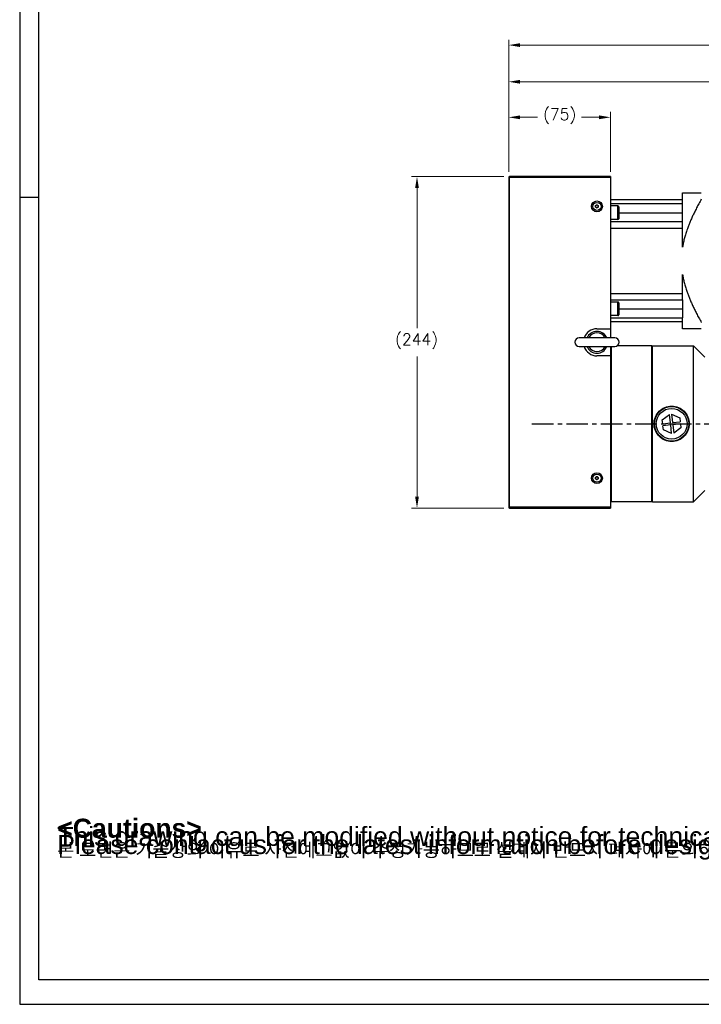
# Model space of a CAD drawing. Extents: x 25137 to 26822, y -9043 to -7855.
# Tile 1 of 21: x 25137 to 25639, y -9043 to -8318. Entities that reach past the tile are written whole.
import ezdxf

# ---------------------------------------------------------------- set-up
doc = ezdxf.new("R2010")
doc.units = 0
doc.header["$LTSCALE"] = 25.4
doc.linetypes.add('CENTER', pattern=[2, 1.25, -0.25, 0.25, -0.25])
doc.layers.get('0').update_dxf_attribs({"linetype": 'CONTINUOUS'})
doc.layers.get('Defpoints').update_dxf_attribs({"linetype": 'CONTINUOUS'})
doc.layers.add('ATA-CENTER', color=133, linetype='CENTER')
doc.layers.add('ATA-TEXT', color=7, linetype='CONTINUOUS')
doc.layers.add('ATA-DIM', color=252, linetype='CONTINUOUS', lineweight=25)
doc.styles.get("Standard").update_dxf_attribs({"font": 'simplex.shx'})
doc.styles.add('주 문자 (ISO)', font='arial.ttf')
doc.dimstyles.new('ata_A1', dxfattribs={"dimtxt": 4.2, "dimasz": 4.2, "dimexe": 2, "dimexo": 2, "dimgap": 2, "dimtad": 0, "dimtih": 1, "dimtoh": 1, "dimdec": 6, "dimdsep": 46, "dimtxsty": 'Standard', "dimcen": 0, "dimclrd": 252, "dimclre": 252, "dimclrt": 4, "dimadec": 6, "dimazin": 2, "dimtfac": 1, "dimtdec": 6, "dimtofl": 0, "dimtmove": 0, "dimatfit": 3, "dimfxl": 0, "dimtolj": 1, "dimtzin": 0, "dimlwd": 0, "dimlwe": 0, "dimarcsym": 0})

# ---------------------------------------------------------------- blocks, each defined once
blk = doc.blocks.new('*D14221')
at = {"layer": 'ATA-DIM', "color": 252, "lineweight": 0}
for p, q in [((25493.62, -8433.39), (25425.62, -8433.39)), ((25429.62, -8441.79), (25429.62, -8545)), ((25429.62, -8668.99), (25429.62, -8565.77)), ((25493.62, -8677.39), (25425.62, -8677.39))]:
    blk.add_line(p, q, dxfattribs=at)
at = {"layer": 'ATA-DIM', "color": 252}
for points in [[(25431.02, -8441.79), (25428.22, -8441.79), (25429.62, -8433.39)], [(25428.22, -8668.99), (25431.02, -8668.99), (25429.62, -8677.39)]]:
    blk.add_solid(points, dxfattribs=at)
at = {"layer": 'Defpoints', "color": 0}
for p in [(25497.62, -8433.39), (25429.62, -8677.39), (25497.62, -8677.39)]:
    blk.add_point(p, dxfattribs=at)
at = {"layer": 'ATA-DIM', "color": 4, "ltscale": 0.2, "insert": (25413.45, -8549), "char_height": 8.4, "attachment_point": 1}
blk.add_mtext('\\A1;(244)', dxfattribs=at)
blk = doc.blocks.new('*D14214')
at = {"layer": 'ATA-DIM', "color": 252, "lineweight": 0}
for p, q in [((25497.12, -8429.89), (25497.12, -8385.78)), ((25572.12, -8429.89), (25572.12, -8385.78)), ((25505.52, -8389.78), (25518.44, -8389.78)), ((25563.72, -8389.78), (25550.8, -8389.78))]:
    blk.add_line(p, q, dxfattribs=at)
at = {"layer": 'ATA-DIM', "color": 252}
for points in [[(25505.52, -8388.38), (25505.52, -8391.18), (25497.12, -8389.78)], [(25563.72, -8391.18), (25563.72, -8388.38), (25572.12, -8389.78)]]:
    blk.add_solid(points, dxfattribs=at)
at = {"layer": 'Defpoints', "color": 0}
for p in [(25572.12, -8389.78), (25497.12, -8433.89), (25572.12, -8433.89)]:
    blk.add_point(p, dxfattribs=at)
at = {"layer": 'ATA-DIM', "color": 4, "ltscale": 0.2, "insert": (25522.44, -8383.39), "char_height": 8.4, "attachment_point": 1}
blk.add_mtext('\\A1;(75)', dxfattribs=at)
blk = doc.blocks.new('*D14236')
at = {"layer": 'ATA-DIM', "color": 252, "lineweight": 0}
for p, q in [((25497.12, -8429.89), (25497.12, -8359.62)), ((25505.52, -8363.62), (25667.87, -8363.62)), ((25870.22, -8363.62), (25707.87, -8363.62)), ((25878.62, -8454.68), (25878.62, -8359.62))]:
    blk.add_line(p, q, dxfattribs=at)
at = {"layer": 'ATA-DIM', "color": 252}
for points in [[(25505.52, -8362.22), (25505.52, -8365.02), (25497.12, -8363.62)], [(25870.22, -8365.02), (25870.22, -8362.22), (25878.62, -8363.62)]]:
    blk.add_solid(points, dxfattribs=at)
at = {"layer": 'Defpoints', "color": 0}
for p in [(25878.62, -8363.62), (25497.12, -8433.89), (25878.62, -8458.68)]:
    blk.add_point(p, dxfattribs=at)
at = {"layer": 'ATA-DIM', "color": 4, "ltscale": 0.2, "insert": (25687.87, -8363.62), "char_height": 8.4, "attachment_point": 5}
blk.add_mtext('\\A1;381.5', dxfattribs=at)
blk = doc.blocks.new('*D14215')
at = {"layer": 'ATA-DIM', "color": 252, "lineweight": 0}
for p, q in [((25497.12, -8429.89), (25497.12, -8332.64)), ((25910.12, -8553.89), (25910.12, -8332.64)), ((25505.52, -8336.64), (25761.33, -8336.64)), ((25901.72, -8336.64), (25812.26, -8336.64))]:
    blk.add_line(p, q, dxfattribs=at)
at = {"layer": 'ATA-DIM', "color": 252}
for points in [[(25505.52, -8335.24), (25505.52, -8338.04), (25497.12, -8336.64)], [(25901.72, -8338.04), (25901.72, -8335.24), (25910.12, -8336.64)]]:
    blk.add_solid(points, dxfattribs=at)
at = {"layer": 'Defpoints', "color": 0}
for p in [(25910.12, -8336.64), (25497.12, -8433.89), (25910.12, -8557.89)]:
    blk.add_point(p, dxfattribs=at)
at = {"layer": 'ATA-DIM', "color": 4, "ltscale": 0.2, "insert": (25765.33, -8332.44), "char_height": 8.4, "attachment_point": 1}
blk.add_mtext('\\A1;   413', dxfattribs=at)
blk = doc.blocks.new('ata-Border-A1-002')
at = {"color": 253, "ltscale": 0.5}
for p, q in [((0, 594), (0, 0)), ((7, 297), (0, 297)), ((0, 0), (841, 0))]:
    blk.add_line(p, q, dxfattribs=at)
at = {"ltscale": 0.5}
blk.add_line((7, 9), (7, 585), dxfattribs=at)
blk.add_line((834, 9), (7, 9))

msp = doc.modelspace()

# ---------------------------------------------------------------- linework, layer by layer
for p, q in [((25497.1198047, -8433.8856289), (25497.1198047, -8676.8856289)), ((25497.6198047, -8433.8856289), (25497.1198047, -8433.8856289)), ((25497.6198047, -8433.3856289), (25497.6198047, -8433.8856289)), ((25572.1198047, -8433.3856289), (25497.6198047, -8433.3856289)), ((25497.6198047, -8676.8856289), (25497.6198047, -8433.8856289)), ((25497.6198047, -8433.8856289), (25572.1198047, -8433.8856289)), ((25572.1198047, -8433.3856289), (25572.1198047, -8433.8856289)), ((25572.1198047, -8433.8856289), (25572.1198047, -8545.3856289)), ((25572.1198047, -8450.3856289), (25625.1198047, -8450.3856289)), ((25625.1198047, -8450.3856289), (25625.1198047, -8445.3856289)), ((25625.1198047, -8445.3856289), (25638.9649487, -8445.3856289)), ((25625.1198047, -8453.3334116), (25625.1198047, -8450.3856289)), ((25561.1198047, -8454.8082786), (25562.1198047, -8454.2309283)), ((25561.1198047, -8455.9629791), (25561.1198047, -8454.8082786)), ((25562.1198047, -8456.5403294), (25561.1198047, -8455.9629791)), ((25562.1198047, -8454.2309283), (25563.1198047, -8454.8082786)), ((25563.1198047, -8455.9629791), (25562.1198047, -8456.5403294)), ((25563.1198047, -8454.8082786), (25563.1198047, -8455.9629791)), ((25572.1198047, -8453.3334116), (25625.1198047, -8453.3334116)), ((25577.5198047, -8455.0302898), (25572.1198047, -8455.0302898)), ((25577.5198047, -8465.0302898), (25577.5198047, -8455.0302898)), ((25578.1198047, -8455.6302898), (25578.1198047, -8464.4302898)), ((25625.1198047, -8466.5306289), (25625.1198047, -8453.3334116)), ((25577.5198047, -8465.0302898), (25572.1198047, -8465.0302898)), ((25578.1198047, -8460.0306289), (25625.1198047, -8460.0306289)), ((25572.1198047, -8466.5306289), (25625.1198047, -8466.5306289)), ((25572.1198047, -8471.3856289), (25625.1198047, -8471.3856289)), ((25625.1198047, -8471.3856289), (25625.1198047, -8466.5306289)), ((25625.1198047, -8485.3357532), (25625.1198047, -8471.3856289)), ((25625.1198047, -8519.3856289), (25625.1198047, -8505.4355045)), ((25572.1198047, -8519.3856289), (25625.1198047, -8519.3856289)), ((25625.1198047, -8524.2406289), (25625.1198047, -8519.3856289)), ((25572.1198047, -8524.2406289), (25625.1198047, -8524.2406289)), ((25577.5198047, -8525.7409679), (25572.1198047, -8525.7409679)), ((25577.5198047, -8535.7409679), (25577.5198047, -8525.7409679)), ((25578.1198047, -8526.3409679), (25578.1198047, -8535.1409679)), ((25578.1198047, -8530.7406289), (25625.1198047, -8530.7406289)), ((25625.1198047, -8524.2406289), (25625.1198047, -8537.4378461)), ((25577.5198047, -8535.7409679), (25572.1198047, -8535.7409679)), ((25572.1198047, -8537.4378461), (25625.1198047, -8537.4378461)), ((25625.1198047, -8540.3856289), (25625.1198047, -8537.4378461)), ((25562.1198047, -8545.3856289), (25572.1198047, -8545.3856289)), ((25625.1198047, -8540.3856289), (25572.1198047, -8540.3856289)), ((25572.1198047, -8545.3856289), (25572.1198047, -8552.2356289)), ((25625.1198047, -8545.3856289), (25625.1198047, -8540.3856289)), ((25638.9649487, -8545.3856289), (25625.1198047, -8545.3856289)), ((25575.2698047, -8552.2356289), (25548.9698047, -8552.2356289)), ((25548.9698047, -8558.5356289), (25575.2698047, -8558.5356289)), ((25572.1198047, -8558.5356289), (25572.1198047, -8565.3856289)), ((25572.6198047, -8558.5356289), (25572.6198047, -8672.8856289)), ((25602.6198047, -8557.8856289), (25577.1861815, -8557.8856289)), ((25603.1198047, -8558.3856289), (25602.6198047, -8557.8856289)), ((25602.6198047, -8672.8856289), (25602.6198047, -8557.8856289)), ((25603.1198047, -8557.8856289), (25633.1198047, -8557.8856289)), ((25603.1198047, -8672.8856289), (25603.1198047, -8557.8856289)), ((25641.6198047, -8566.3856289), (25633.1198047, -8557.8856289)), ((25633.1198047, -8672.8856289), (25633.1198047, -8557.8856289)), ((25572.1198047, -8565.3856289), (25562.1198047, -8565.3856289)), ((25572.1198047, -8565.3856289), (25572.1198047, -8676.8856289)), ((25610.2359617, -8612.3946359), (25615.5257348, -8608.4782216)), ((25616.2341965, -8614.6815706), (25615.5257348, -8608.4782216)), ((25617.1154013, -8608.2966717), (25623.1520021, -8610.9195424)), ((25617.1154013, -8608.2966717), (25617.823863, -8614.5000206)), ((25610.5710096, -8615.3283424), (25610.2359617, -8612.3946359)), ((25610.5710096, -8615.3283424), (25616.2341965, -8614.6815706)), ((25616.4157465, -8616.2712371), (25610.7525595, -8616.9180089)), ((25611.0876074, -8619.8517153), (25610.7525595, -8616.9180089)), ((25617.1242082, -8622.474586), (25616.4157465, -8616.2712371)), ((25617.823863, -8614.5000206), (25623.4870499, -8613.8532488)), ((25623.6685999, -8615.4429153), (25618.005413, -8616.0896871)), ((25618.005413, -8616.0896871), (25618.7138747, -8622.2930361)), ((25623.1520021, -8610.9195424), (25623.4870499, -8613.8532488)), ((25623.6685999, -8615.4429153), (25624.0036478, -8618.3766218)), ((25617.1242082, -8622.474586), (25611.0876074, -8619.8517153)), ((25624.0036478, -8618.3766218), (25618.7138747, -8622.2930361)), ((25561.1198047, -8654.8082786), (25562.1198047, -8654.2309283)), ((25562.1198047, -8654.2309283), (25563.1198047, -8654.8082786)), ((25561.1198047, -8655.9629791), (25561.1198047, -8654.8082786)), ((25562.1198047, -8656.5403294), (25561.1198047, -8655.9629791)), ((25563.1198047, -8655.9629791), (25562.1198047, -8656.5403294)), ((25563.1198047, -8654.8082786), (25563.1198047, -8655.9629791)), ((25641.6198047, -8664.3856289), (25633.1198047, -8672.8856289)), ((25572.1198047, -8672.3856289), (25572.6198047, -8672.8856289)), ((25602.6198047, -8672.8856289), (25572.6198047, -8672.8856289)), ((25603.1198047, -8672.3856289), (25602.6198047, -8672.8856289)), ((25603.1198047, -8672.8856289), (25633.1198047, -8672.8856289)), ((25497.1198047, -8676.8856289), (25497.6198047, -8676.8856289)), ((25497.6198047, -8676.8856289), (25497.6198047, -8677.3856289)), ((25572.1198047, -8676.8856289), (25497.6198047, -8676.8856289)), ((25497.6198047, -8677.3856289), (25572.1198047, -8677.3856289)), ((25572.1198047, -8676.8856289), (25572.1198047, -8677.3856289))]:
    msp.add_line(p, q)
for centre, radius in [((25562.1198047, -8455.3856289), 4), ((25562.1198047, -8455.3856289), 3), ((25617.1198047, -8615.3856289), 12.7), ((25617.1198047, -8615.3856289), 11.325189), ((25562.1198047, -8655.3856289), 4), ((25562.1198047, -8655.3856289), 3)]:
    msp.add_circle(centre, radius)
for centre, radius, start, end in [((25497.6198047, -8433.8856289), 0.5, 90, 180), ((25562.1198047, -8455.3856289), 1, 120, 180), ((25562.1198047, -8455.3856289), 1, 180, 240), ((25562.1198047, -8455.3856289), 1, 60, 120), ((25562.1198047, -8455.3856289), 1, 240, 300), ((25562.1198047, -8455.3856289), 1, 0, 60), ((25562.1198047, -8455.3856289), 1, 300, 0), ((25577.5198047, -8455.6302898), 0.6, 0, 90), ((25577.5198047, -8464.4302898), 0.6, 270, 0), ((25577.5198047, -8526.3409679), 0.6, 0, 90), ((25577.5198047, -8535.1409679), 0.6, 270, 0), ((25562.1198047, -8555.3856289), 10, 90, 161.6391862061), ((25548.9698047, -8555.3856289), 3.15, 90, 270), ((25562.1198047, -8555.3856289), 8, 23.1880375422, 156.8119624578), ((25562.1198047, -8555.3856289), 6.88914, 27.2092425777, 152.7907574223), ((25575.2698047, -8555.3856289), 3.15, 270, 90), ((25562.1198047, -8555.3856289), 10, 198.3608137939, 270), ((25562.1198047, -8555.3856289), 8, 203.1880375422, 336.8119624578), ((25562.1198047, -8555.3856289), 6.88914, 207.2092425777, 332.7907574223), ((25562.1198047, -8655.3856289), 1, 120, 180), ((25562.1198047, -8655.3856289), 1, 180, 240), ((25562.1198047, -8655.3856289), 1, 60, 120), ((25562.1198047, -8655.3856289), 1, 240, 300), ((25562.1198047, -8655.3856289), 1, 0, 60), ((25562.1198047, -8655.3856289), 1, 300, 0), ((25497.6198047, -8676.8856289), 0.5, 180, 270)]:
    msp.add_arc(centre, radius, start, end)
for points, weights in [([(25638.9649487, -8450.039736), (25627.6315846, -8470.1450623), (25625.1198047, -8485.3357532)], [1.37684624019, 1.55566985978, 1.60177656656]), ([(25625.1198047, -8505.4355045), (25627.6315846, -8520.6261954), (25638.9649487, -8540.7315217)], [1.60177656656, 1.55566985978, 1.37684624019])]:
    msp.add_rational_spline(points, weights, degree=2)
for points, knots in [([(25604.1198047, -8615.3856289), (25604.1198047, -8613.7472817), (25604.4483853, -8612.0035523), (25605.7768632, -8608.8022417), (25606.7764525, -8607.3442048), (25609.0784871, -8605.0421702), (25610.5364793, -8604.042664), (25613.7376327, -8602.7142467), (25615.4813061, -8602.3856289), (25618.7583034, -8602.3856289), (25620.5019768, -8602.7142467), (25623.7031302, -8604.042664), (25625.1611224, -8605.0421702), (25627.463157, -8607.3442048), (25628.4627463, -8608.8022417), (25629.7912242, -8612.0035523), (25630.1198047, -8613.7472817), (25630.1198047, -8615.3856289)], [1.9661074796, 1.9661074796, 1.9661074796, 1.9661074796, 2.4576116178, 2.4576116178, 2.949115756, 2.949115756, 3.4406653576, 3.4406653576, 3.9322149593, 3.9322149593, 4.4237645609, 4.4237645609, 4.9153141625, 4.9153141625, 5.4068183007, 5.4068183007, 5.8983224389, 5.8983224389, 5.8983224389, 5.8983224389]), ([(25630.1198047, -8615.3856289), (25630.1198047, -8617.023976), (25629.7912242, -8618.7677054), (25628.4627463, -8621.969016), (25627.463157, -8623.4270529), (25625.1611224, -8625.7290876), (25623.7031302, -8626.7285937), (25620.5019768, -8628.057011), (25618.7583034, -8628.3856289), (25617.1198047, -8628.3856289), (25615.4813061, -8628.3856289), (25613.7376327, -8628.057011), (25610.5364793, -8626.7285937), (25609.0784871, -8625.7290876), (25606.7764525, -8623.4270529), (25605.7768632, -8621.969016), (25604.4483853, -8618.7677054), (25604.1198047, -8617.023976), (25604.1198047, -8615.3856289)], [5.8983224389, 5.8983224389, 5.8983224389, 5.8983224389, 6.3898265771, 6.3898265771, 6.8813307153, 6.8813307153, 7.3728803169, 7.3728803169, 7.8644299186, 7.8644299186, 7.8644299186, 8.3559795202, 8.3559795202, 8.8475291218, 8.8475291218, 9.33903326, 9.33903326, 9.8305373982, 9.8305373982, 9.8305373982, 9.8305373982])]:
    msp.add_open_spline(points, degree=3, knots=knots)
at = {"layer": 'ATA-CENTER', "ltscale": 0.5}
msp.add_line((25514.1761766, -8615.3856289), (26033.4371405, -8615.3856289), dxfattribs=at)

# ---------------------------------------------------------------- block references
at = {"xscale": 2, "yscale": 2, "zscale": 2}
msp.add_blockref('ata-Border-A1-002', (25137.0586486, -9042.7330462), dxfattribs=at)
msp.add_blockref('ata-Border-A1-002', (25137.0586486, -9042.7330462), dxfattribs=at)

# ---------------------------------------------------------------- texts
at = {"layer": 'ATA-TEXT', "color": 7, "attachment_point": 1, "style": '주 문자 (ISO)'}
for s, insert, char_height, line_spacing_factor in [('{\\fArial|b1|i0|c129|p34;\\H3.42860x;\\L<ATA SERVO PRESS>SERVO PRESS>}\\P{\\fArial|b0|i0|c129|p34;\\H2.57145x;MODEL :  OACIS-}{\\fArial|b0|i0|c0|p34;\\H2.57145x;P020}{\\fArial|b0|i0|c129|p34;\\H2.57145x;-100-215-A}{\\fArial|b0|i0|c0|p34;\\H2.57145x;6V400}\\P{\\fArial|b0|i0|c129|p34;\\H2.57145x;MAX LOAD : ±}{\\fArial|b0|i0|c0|p34;\\H2.57145x;20}{\\fArial|b0|i0|c129|p34;\\H2.57145x; kN}\\P{\\fArial|b0|i0|c129|p34;\\H2.57145x;TRAVEL : 100 mm}\\P{\\fArial|b0|i0|c129|p34;\\H2.57145x;MAX SPEED : 215 mm/s}\\P{\\fArial|b0|i0|c129|p34;\\H1.71439x;□ Max allowable tooling weight is 1% of full capacity.}\\P{\\fArial|b0|i0|c129|p34;\\H1.71439x;□ Position Repeatability  }{\\fArial|b0|i0|c129|p34;\\H1.71439x;<}{\\fArial|b0|i0|c129|p34;\\H1.71439x; 0.01 mm}\\P{\\fArial|b0|i0|c129|p34;\\H1.71439x;□ Load Linearity }{\\fArial|b0|i0|c129|p34;\\H1.71439x;<}{\\fArial|b0|i0|c129|p34;\\H1.71439x; 0.5 % of Full Capa}\\P{\\fArial|b0|i0|c129|p34;\\H1.71439x;□ Load Accuracy }{\\fArial|b0|i0|c129|p34;\\H1.71439x;<}{\\fArial|b0|i0|c129|p34;\\H1.71439x; 1 %  of Full Capa}', (25176.8016255, -7900.4281242), 7, 1.151952), ('{\\fArial|b1|i0|c129|p34;\\H2.00000x;<Cautions> }\\P{\\fArial|b0|i0|c129|p34;\\H2.00000x;This drawing can be modified without notice for technical improvement,}\\P{\\fArial|b0|i0|c129|p34;\\H2.00000x;Please contact us for the latest information before design.}\\P{\\fGulim|b0|i0|c129|p50;\\H1.42857x;본 도면은 기술상의 이유로 사전예고없이 수정가능하므로 설계시 반드시 폐사에 문의하시기 바랍니다}{\\fArial|b0|i0|c129|p34;\\H1.42857x;.}', (25164.7051324, -8906.097529), 6.9999998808, 0.257143)]:
    msp.add_mtext(s, dxfattribs=dict(at, insert=insert, char_height=char_height, line_spacing_factor=line_spacing_factor))

# ---------------------------------------------------------------- dimensions: what is measured, and where the dimension line sits
at = {"layer": 'ATA-DIM'}
for base, p1, p2, angle, text, override, picture, middle in [((25910.1198047, -8336.6387353), (25497.1198047, -8433.8856289), (25910.1198047, -8557.8856289), 180, '   <>', {"dimscale": 2, "dimdec": 3, "dimpost": '', "dimtol": 0, "dimlim": 0, "dimtp": 0, "dimtm": 0, "dimtfac": 0.857143, "dimtdec": 2, "dimtolj": 1, "dimtzin": 0}, '*D14215', (25786.7932212, -8336.6387353)), ((25572.1198047, -8389.778973), (25497.1198047, -8433.8856289), (25572.1198047, -8433.8856289), 180, '(<>)', {"dimscale": 2, "dimdec": 3, "dimtfac": 0.857143, "dimtdec": 2}, '*D14214', (25534.6198047, -8389.778973)), ((25429.6198047, -8677.3856289), (25497.6198047, -8433.3856289), (25497.6198047, -8677.3856289), 90, '(<>)', {"dimscale": 2, "dimdec": 3, "dimtol": 0, "dimlim": 0, "dimtp": 0, "dimtm": 0, "dimtfac": 0.857143, "dimtdec": 2, "dimtolj": 1, "dimtzin": 0}, '*D14221', (25429.6198047, -8555.3856289))]:
    dim = msp.add_linear_dim(base=base, p1=p1, p2=p2, angle=angle, text=text, dimstyle='ata_A1', override=override, dxfattribs=at)
    dim.commit()
    dim.dimension.update_dxf_attribs({"geometry": picture, "text_midpoint": middle, "dimtype": 160})
dim = msp.add_linear_dim(base=(25878.6198047, -8363.6151566), p1=(25497.1198047, -8433.8856289), p2=(25878.6198047, -8458.6792261), dimstyle='ata_A1', override={"dimscale": 2, "dimdec": 3, "dimtfac": 0.857143, "dimtdec": 2, "dimtfill": 0}, dxfattribs=at)
dim.commit()
dim.dimension.update_dxf_attribs({"geometry": '*D14236', "text_midpoint": (25687.8698047, -8363.6151566)})

doc.saveas('drawing.dxf')
